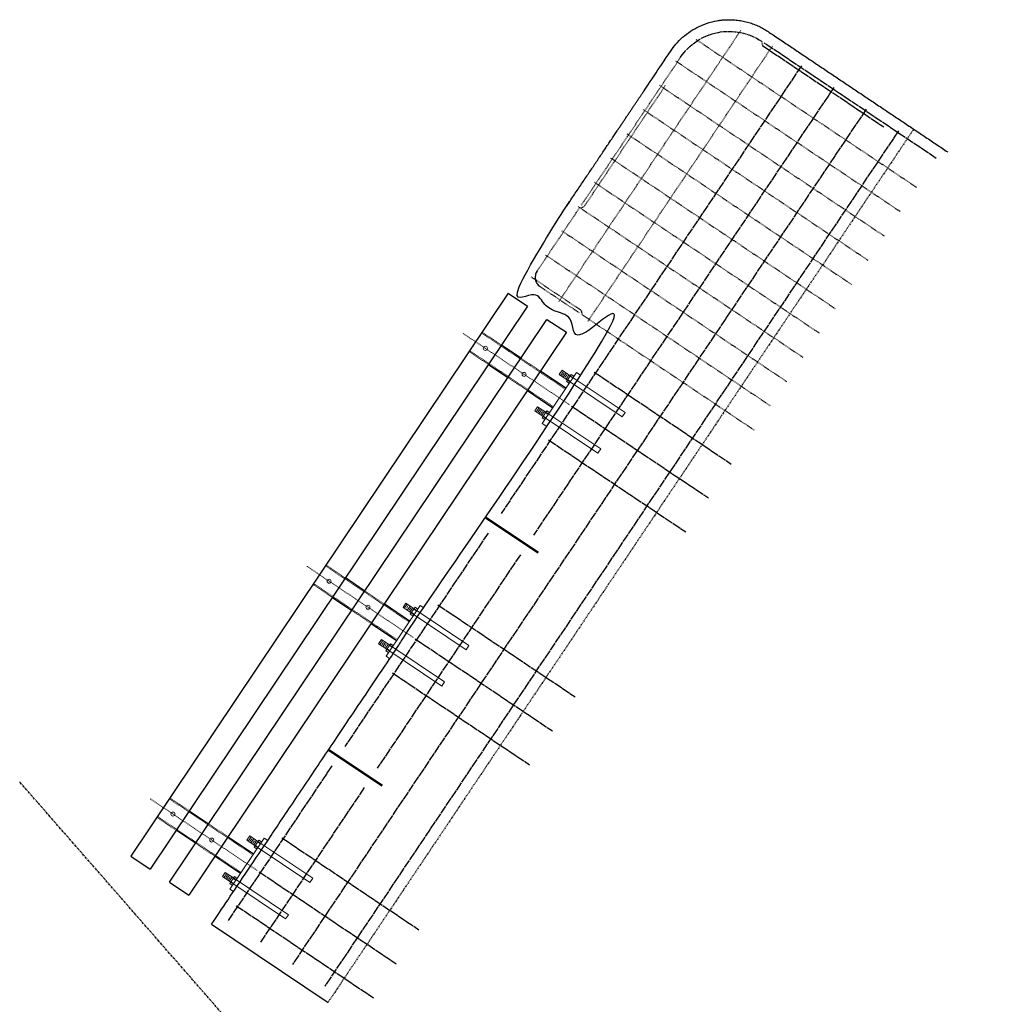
# Model space of a CAD drawing. Header units: inches. Extents: x 26089988 to 26091477, y 7484334 to 7485711.
# Tile 32 of 35: x 26090402 to 26090569, y 7485542 to 7485711. Entities that reach past the tile are written whole.
import ezdxf

# ---------------------------------------------------------------- set-up
doc = ezdxf.new("R2010")
doc.units = ezdxf.units.IN
doc.header["$MEASUREMENT"] = 0
for name, pattern in [('bcenterline', [0.5, 0.375, -0.03125, 0.0625, -0.03125]), ('bconstruction', [0.46875, 0.25, -0.03125, 0.0625, -0.03125, 0.0625, -0.03125]), ('bhiddenpr', [0.1875, 0.125, -0.0625]), ('brebarpr', [1.5625, 1.5, -0.0625]), ('DGN Style 2', [0.017105, 0.010263, -0.006842]), ('DGN Style 3', [25.340844, 18.100603, -7.240241]), ('DGN Style 7', [0.034211, 0.015395, -0.006842, 0.005132, -0.006842])]:
    doc.linetypes.add(name, pattern=pattern)
for name, color, linetype in [('BR_P_Brg_Centerline', 2, 'bcenterline'), ('BR_P_Rail_Centerline', 2, 'bcenterline'), ('BR_P_Rail_Hidden', 230, 'bhiddenpr'), ('BR_P_Rail_Object', 230, 'Continuous'), ('BR_P_Rail_Reinforcing', 30, 'brebarpr'), ('BR_P_Slab_Const_Joint', 5, 'bconstruction')]:
    doc.layers.add(name, color=color, linetype=linetype)

msp = doc.modelspace()

# ---------------------------------------------------------------- linework, layer by layer
at = {"layer": 'BR_P_Brg_Centerline'}
msp.add_line((26090850.54, 7485067.45), (26090402.45, 7485580.15), dxfattribs=at)
at = {"layer": 'BR_P_Rail_Centerline', "linetype": 'DGN Style 7', "lineweight": 0}
for p, q in [((26090496.56, 7485644.73), (26090478.28, 7485656.98)), ((26090469.82, 7485604.86), (26090451.55, 7485617.11)), ((26090443.09, 7485564.99), (26090424.81, 7485577.25))]:
    msp.add_line(p, q, dxfattribs=at)
at = {"layer": 'BR_P_Rail_Hidden', "color": 1, "linetype": 'DGN Style 2', "lineweight": 0}
for p, q in [((26090495.84, 7485647.4), (26090481.52, 7485657.01)), ((26090484.93, 7485654.93), (26090481.61, 7485657.15)), ((26090482.71, 7485651.6), (26090479.38, 7485653.83)), ((26090493.81, 7485644.37), (26090479.48, 7485653.98)), ((26090491.58, 7485650.47), (26090488.26, 7485652.7)), ((26090489.35, 7485647.15), (26090486.03, 7485649.38)), ((26090469.11, 7485607.54), (26090454.78, 7485617.15)), ((26090458.2, 7485615.06), (26090454.88, 7485617.29)), ((26090455.97, 7485611.74), (26090452.65, 7485613.97)), ((26090467.07, 7485604.5), (26090452.75, 7485614.11)), ((26090464.84, 7485610.61), (26090461.52, 7485612.83)), ((26090462.62, 7485607.28), (26090459.29, 7485609.51)), ((26090442.37, 7485567.67), (26090428.05, 7485577.28)), ((26090431.46, 7485575.2), (26090428.14, 7485577.42)), ((26090440.34, 7485564.64), (26090426.01, 7485574.25)), ((26090429.24, 7485571.87), (26090425.91, 7485574.1)), ((26090438.11, 7485570.74), (26090434.79, 7485572.97)), ((26090435.88, 7485567.42), (26090432.56, 7485569.65))]:
    msp.add_line(p, q, dxfattribs=at)
at = {"layer": 'BR_P_Rail_Hidden', "color": 1, "linetype": 'DGN Style 3', "lineweight": 13}
for p, q in [((26090496.22, 7485648.94), (26090505.6, 7485642.65)), ((26090496.7, 7485649.67), (26090506.09, 7485643.38)), ((26090492.53, 7485643.44), (26090501.91, 7485637.15)), ((26090506.09, 7485643.38), (26090505.6, 7485642.65)), ((26090492.04, 7485642.71), (26090501.42, 7485636.42)), ((26090501.91, 7485637.15), (26090501.42, 7485636.42)), ((26090469.97, 7485609.8), (26090479.35, 7485603.51)), ((26090469.48, 7485609.08), (26090478.86, 7485602.78)), ((26090465.3, 7485602.85), (26090474.69, 7485596.56)), ((26090465.79, 7485603.57), (26090475.17, 7485597.28)), ((26090479.35, 7485603.51), (26090478.86, 7485602.78)), ((26090475.17, 7485597.28), (26090474.69, 7485596.56)), ((26090442.75, 7485569.21), (26090452.13, 7485562.92)), ((26090443.23, 7485569.94), (26090452.62, 7485563.65)), ((26090438.57, 7485562.98), (26090447.95, 7485556.69)), ((26090439.06, 7485563.71), (26090448.44, 7485557.42)), ((26090452.13, 7485562.92), (26090452.62, 7485563.65)), ((26090447.95, 7485556.69), (26090448.44, 7485557.42))]:
    msp.add_line(p, q, dxfattribs=at)
at = {"layer": 'BR_P_Rail_Object'}
for p, q in [((26090486.07, 7485663.8), (26090421.46, 7485567.46)), ((26090486.07, 7485663.8), (26090489.39, 7485661.57)), ((26090489.39, 7485661.57), (26090424.78, 7485565.23)), ((26090428.1, 7485563), (26090492.71, 7485659.34)), ((26090492.71, 7485659.34), (26090496.03, 7485657.12)), ((26090496.03, 7485657.12), (26090431.42, 7485560.77)), ((26090421.46, 7485567.46), (26090424.78, 7485565.23)), ((26090428.1, 7485563), (26090431.42, 7485560.77)), ((26090435.29, 7485555.77), (26090455.23, 7485542.4))]:
    msp.add_line(p, q, dxfattribs=at)
at = {"layer": 'BR_P_Rail_Object', "color": 5, "linetype": 'Continuous', "lineweight": 30}
for p, q in [((26090488.26, 7485652.7), (26090484.93, 7485654.93)), ((26090482.71, 7485651.6), (26090486.03, 7485649.38)), ((26090495.94, 7485647.55), (26090491.58, 7485650.47)), ((26090489.35, 7485647.15), (26090493.71, 7485644.22)), ((26090461.52, 7485612.83), (26090458.2, 7485615.06)), ((26090455.97, 7485611.74), (26090459.29, 7485609.51)), ((26090469.2, 7485607.68), (26090464.84, 7485610.61)), ((26090462.62, 7485607.28), (26090466.98, 7485604.36)), ((26090431.46, 7485575.2), (26090434.79, 7485572.97)), ((26090432.56, 7485569.65), (26090429.24, 7485571.87)), ((26090438.11, 7485570.74), (26090442.47, 7485567.82)), ((26090440.24, 7485564.49), (26090435.88, 7485567.42))]:
    msp.add_line(p, q, dxfattribs=at)
at = {"layer": 'BR_P_Rail_Object', "color": 5, "lineweight": 13}
for p, q in [((26090497.75, 7485650.25), (26090491.9, 7485641.53)), ((26090498.37, 7485649.83), (26090497.75, 7485650.25)), ((26090492.52, 7485641.11), (26090491.9, 7485641.53)), ((26090471.01, 7485610.38), (26090465.17, 7485601.66)), ((26090471.64, 7485609.96), (26090471.01, 7485610.38)), ((26090465.79, 7485601.24), (26090465.17, 7485601.66)), ((26090438.43, 7485561.8), (26090444.28, 7485570.52)), ((26090444.9, 7485570.1), (26090444.28, 7485570.52)), ((26090439.05, 7485561.38), (26090438.43, 7485561.8))]:
    msp.add_line(p, q, dxfattribs=at)
at = {"layer": 'BR_P_Rail_Object', "color": 151, "lineweight": 13}
for p, q in [((26090495.29, 7485650.62), (26090494.8, 7485649.89)), ((26090495.47, 7485650.38), (26090495.09, 7485649.81)), ((26090495.29, 7485650.62), (26090496.7, 7485649.67)), ((26090495.65, 7485650.14), (26090495.38, 7485649.74)), ((26090495.95, 7485650.07), (26090495.56, 7485649.49)), ((26090494.8, 7485649.89), (26090496.22, 7485648.94)), ((26090496.12, 7485649.82), (26090495.85, 7485649.42)), ((26090496.42, 7485649.75), (26090496.03, 7485649.18)), ((26090496.86, 7485649.9), (26090496.06, 7485648.71)), ((26090496.06, 7485648.71), (26090496.51, 7485648.4)), ((26090496.26, 7485649.01), (26090496.71, 7485648.7)), ((26090496.66, 7485649.6), (26090497.11, 7485649.3)), ((26090496.86, 7485649.9), (26090497.31, 7485649.6)), ((26090491.11, 7485644.39), (26090490.62, 7485643.66)), ((26090490.62, 7485643.66), (26090492.04, 7485642.71)), ((26090491.3, 7485644.15), (26090490.91, 7485643.58)), ((26090491.11, 7485644.39), (26090492.53, 7485643.44)), ((26090491.47, 7485643.91), (26090491.21, 7485643.51)), ((26090491.77, 7485643.84), (26090491.38, 7485643.26)), ((26090491.94, 7485643.59), (26090491.68, 7485643.19)), ((26090492.24, 7485643.52), (26090491.85, 7485642.95)), ((26090492.68, 7485643.67), (26090491.88, 7485642.48)), ((26090492.48, 7485643.37), (26090492.94, 7485643.07)), ((26090492.68, 7485643.67), (26090493.14, 7485643.37)), ((26090491.88, 7485642.48), (26090492.34, 7485642.17)), ((26090492.08, 7485642.78), (26090492.54, 7485642.47)), ((26090468.55, 7485610.75), (26090468.07, 7485610.02)), ((26090468.07, 7485610.02), (26090469.48, 7485609.08)), ((26090468.74, 7485610.52), (26090468.35, 7485609.94)), ((26090468.55, 7485610.75), (26090469.97, 7485609.8)), ((26090468.92, 7485610.27), (26090468.65, 7485609.87)), ((26090469.21, 7485610.2), (26090468.82, 7485609.63)), ((26090469.39, 7485609.96), (26090469.12, 7485609.56)), ((26090469.68, 7485609.89), (26090469.3, 7485609.31)), ((26090470.12, 7485610.04), (26090469.32, 7485608.84)), ((26090469.92, 7485609.74), (26090470.38, 7485609.43)), ((26090470.12, 7485610.04), (26090470.58, 7485609.73)), ((26090469.32, 7485608.84), (26090469.78, 7485608.54)), ((26090469.52, 7485609.14), (26090469.98, 7485608.84)), ((26090464.38, 7485604.52), (26090463.89, 7485603.8)), ((26090463.89, 7485603.8), (26090465.3, 7485602.85)), ((26090464.56, 7485604.29), (26090464.18, 7485603.71)), ((26090464.38, 7485604.52), (26090465.79, 7485603.57)), ((26090464.74, 7485604.04), (26090464.47, 7485603.64)), ((26090465.03, 7485603.97), (26090464.65, 7485603.4)), ((26090465.21, 7485603.73), (26090464.94, 7485603.33)), ((26090465.5, 7485603.66), (26090465.12, 7485603.08)), ((26090465.95, 7485603.81), (26090465.15, 7485602.61)), ((26090465.35, 7485602.91), (26090465.8, 7485602.61)), ((26090465.75, 7485603.51), (26090466.2, 7485603.2)), ((26090465.95, 7485603.81), (26090466.4, 7485603.5)), ((26090465.15, 7485602.61), (26090465.6, 7485602.31)), ((26090441.33, 7485570.16), (26090441.82, 7485570.89)), ((26090441.82, 7485570.89), (26090443.23, 7485569.94)), ((26090441.33, 7485570.16), (26090442.75, 7485569.21)), ((26090441.62, 7485570.08), (26090442, 7485570.65)), ((26090441.91, 7485570.01), (26090442.18, 7485570.41)), ((26090442.09, 7485569.76), (26090442.48, 7485570.34)), ((26090442.38, 7485569.69), (26090442.65, 7485570.09)), ((26090442.56, 7485569.44), (26090442.95, 7485570.02)), ((26090442.59, 7485568.98), (26090443.39, 7485570.17)), ((26090442.79, 7485569.28), (26090443.24, 7485568.97)), ((26090443.19, 7485569.87), (26090443.64, 7485569.57)), ((26090443.39, 7485570.17), (26090443.84, 7485569.87)), ((26090442.59, 7485568.98), (26090443.04, 7485568.67)), ((26090437.15, 7485563.93), (26090437.64, 7485564.66)), ((26090437.44, 7485563.85), (26090437.83, 7485564.42)), ((26090437.64, 7485564.66), (26090439.06, 7485563.71)), ((26090437.74, 7485563.78), (26090438, 7485564.18)), ((26090437.91, 7485563.53), (26090438.3, 7485564.11)), ((26090437.15, 7485563.93), (26090438.57, 7485562.98)), ((26090438.21, 7485563.46), (26090438.47, 7485563.86)), ((26090438.38, 7485563.22), (26090438.77, 7485563.79)), ((26090438.41, 7485562.75), (26090439.21, 7485563.94)), ((26090438.41, 7485562.75), (26090438.87, 7485562.44)), ((26090438.61, 7485563.05), (26090439.07, 7485562.74)), ((26090439.01, 7485563.64), (26090439.47, 7485563.34)), ((26090439.21, 7485563.94), (26090439.67, 7485563.64))]:
    msp.add_line(p, q, dxfattribs=at)
at = {"layer": 'BR_P_Rail_Object', "lineweight": 53}
for p, q in [((26090482.08, 7485625.54), (26090491.22, 7485619.41)), ((26090455.35, 7485585.67), (26090464.48, 7485579.54))]:
    msp.add_line(p, q, dxfattribs=at)
at = {"layer": 'BR_P_Rail_Object', "lineweight": 13}
for centre in [(26090482.16, 7485654.38), (26090488.8, 7485649.92), (26090455.42, 7485614.51), (26090462.07, 7485610.06), (26090428.69, 7485574.65), (26090435.33, 7485570.19)]:
    msp.add_circle(centre, 0.344, dxfattribs=at)
at = {"layer": 'BR_P_Rail_Object'}
msp.add_rational_spline([(26090435.29, 7485555.77), (26090449.88, 7485577.53), (26090502.13, 7485655.43), (26090497.98, 7485658.22), (26090493.83, 7485661), (26090490.5, 7485663.23), (26090487.18, 7485665.46), (26090510.78, 7485700.64), (26090513.92, 7485705.33), (26090520.6, 7485715.29), (26090530.57, 7485708.61), (26090545.93, 7485698.3), (26090561.3, 7485688)], [1, 1, 1, 1, 1, 1, 1, 1, 1, 0.707106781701, 1, 1, 1], degree=2, knots=[0, 0, 0, 1, 1, 2, 2, 3, 3, 4, 4, 5.570796, 5.570796, 6.570796, 6.570796, 6.570796], dxfattribs=at)
at = {"layer": 'BR_P_Rail_Reinforcing', "ltscale": 0.041667}
for p, q in [((26090494.75, 7485662.39), (26090525.87, 7485708.78)), ((26090499.74, 7485659.05), (26090531.3, 7485706.11)), ((26090518.2, 7485707.27), (26090556.01, 7485681.91)), ((26090498.59, 7485678.88), (26090515.58, 7485704.21)), ((26090514.74, 7485703.57), (26090553.23, 7485677.76)), ((26090499.03, 7485678.58), (26090512.96, 7485699.35)), ((26090511.96, 7485699.41), (26090550.44, 7485673.61)), ((26090509.17, 7485695.26), (26090547.66, 7485669.45)), ((26090506.39, 7485691.11), (26090544.87, 7485665.3)), ((26090503.61, 7485686.96), (26090542.09, 7485661.15)), ((26090500.82, 7485682.8), (26090539.3, 7485657)), ((26090491, 7485667.56), (26090498.29, 7485678.44)), ((26090498.04, 7485678.65), (26090536.52, 7485652.84)), ((26090495.25, 7485674.5), (26090533.73, 7485648.69)), ((26090492.47, 7485670.35), (26090530.95, 7485644.54)), ((26090489.98, 7485666.64), (26090498.56, 7485660.88)), ((26090491.51, 7485664.96), (26090498.26, 7485660.44)), ((26090498.71, 7485660.14), (26090528.16, 7485640.39))]:
    msp.add_line(p, q, dxfattribs=at)
at = {"layer": 'BR_P_Rail_Reinforcing', "ltscale": 0.083333}
for p, q in [((26090529.45, 7485706.95), (26090529.6, 7485706.21)), ((26090498.29, 7485678.44), (26090499.03, 7485678.58)), ((26090498.56, 7485660.88), (26090498.71, 7485660.14))]:
    msp.add_line(p, q, dxfattribs=at)
at = {"layer": 'BR_P_Rail_Reinforcing'}
for p, q in [((26090529.6, 7485706.21), (26090550.36, 7485692.28)), ((26090559.35, 7485686.9), (26090529.9, 7485706.65)), ((26090536.28, 7485702.77), (26090484.86, 7485626.08)), ((26090541.82, 7485699.05), (26090490.39, 7485622.37)), ((26090547.36, 7485695.34), (26090449.14, 7485548.89)), ((26090552.89, 7485691.63), (26090454.68, 7485545.18)), ((26090500.79, 7485650.32), (26090524.26, 7485634.57)), ((26090496.89, 7485644.5), (26090520.36, 7485628.76)), ((26090492.99, 7485638.69), (26090516.47, 7485622.94)), ((26090482.63, 7485622.76), (26090458.12, 7485586.22)), ((26090488.16, 7485619.05), (26090463.66, 7485582.5)), ((26090474.05, 7485610.45), (26090497.53, 7485594.71)), ((26090470.15, 7485604.64), (26090493.63, 7485588.89)), ((26090466.25, 7485598.82), (26090489.73, 7485583.08)), ((26090455.89, 7485582.9), (26090438.07, 7485556.32)), ((26090461.43, 7485579.18), (26090443.61, 7485552.61)), ((26090447.32, 7485570.59), (26090470.79, 7485554.84)), ((26090443.42, 7485564.77), (26090466.89, 7485549.03)), ((26090439.52, 7485558.96), (26090462.99, 7485543.21))]:
    msp.add_line(p, q, dxfattribs=at)
at = {"layer": 'BR_P_Rail_Reinforcing', "extrusion": (0, 0, -1)}
msp.add_arc((-26090523.88, 7485698.64), 10, 33.8473, 123.8473, dxfattribs=at)
at = {"layer": 'BR_P_Rail_Reinforcing'}
msp.add_arc((26090492.56, 7485666.52), 1.87, 146.1527, 236.1527, dxfattribs=at)
at = {"layer": 'BR_P_Slab_Const_Joint'}
msp.add_line((26090555.48, 7485691.9), (26090455.23, 7485542.4), dxfattribs=at)

doc.saveas('drawing.dxf')
